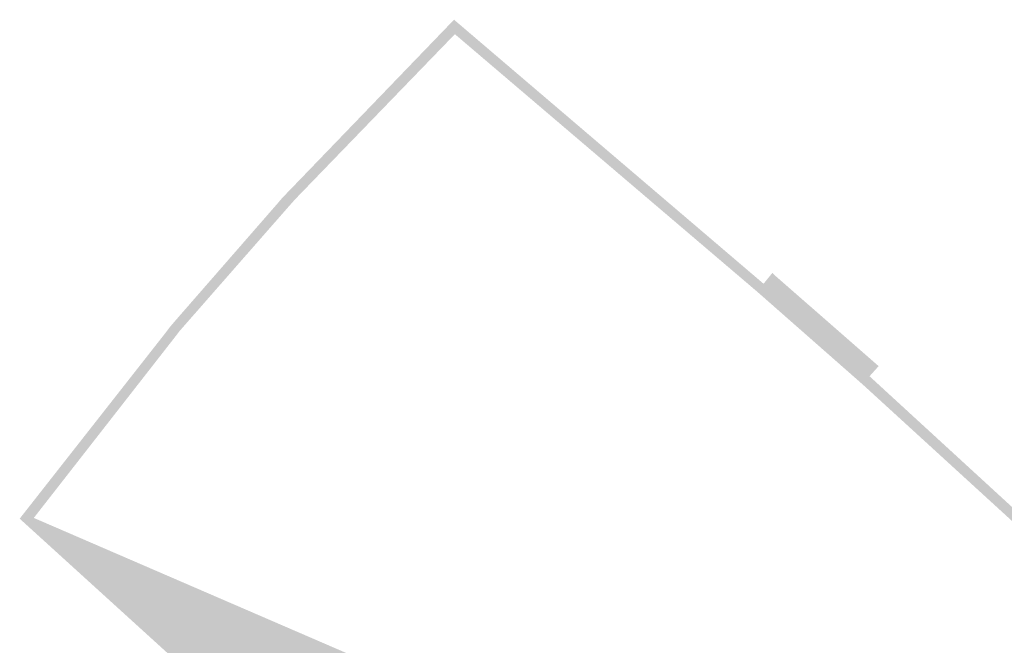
# Model space of a CAD drawing. Header units: metres. Extents: x 102852 to 106916, y 385458 to 392749.
# Tile 5 of 47: x 104800 to 104917, y 388106 to 388180. Entities that reach past the tile are written whole.
import ezdxf

# ---------------------------------------------------------------- set-up
doc = ezdxf.new("R2010")
doc.units = ezdxf.units.M
doc.layers.add('0-BEBOUWING', color=7, linetype='Continuous', lineweight=30, true_color=0x636466)
doc.layers.add('0-VERHARDING', color=9, linetype='Continuous', lineweight=30)

msp = doc.modelspace()

# ---------------------------------------------------------------- hatches: boundary and pattern name
at = {"layer": '0-BEBOUWING', "ltscale": 0.2}
for points in [[(104889.23, 388149.22), (104888.39, 388148.23), (104894.43, 388143.11), (104900.25, 388137.86), (104901.06, 388138.76), (104889.23, 388149.22), (104897.34, 388140.48), (104900.25, 388137.86)], [(104889.23, 388149.22), (104888.39, 388148.23), (104894.43, 388143.11), (104900.25, 388137.86), (104901.06, 388138.76), (104895.18, 388143.95)]]:
    msp.add_hatch(color=256, dxfattribs=at).paths.add_polyline_path(points)
at = {"layer": '0-VERHARDING', "ltscale": 0.2}
for points in [[(104851.21, 388179.95), (104831.56, 388159.56), (104830.84, 388158.82), (104830.28, 388158.16), (104818.08, 388144.17), (104817.46, 388143.44), (104817.08, 388142.93), (104799.61, 388120.67), (104801.29, 388120.76), (104818.14, 388142.35), (104818.58, 388142.93), (104831.47, 388157.64), (104832.34, 388158.62), (104851.31, 388178.23)], [(104851.21, 388179.95), (104831.56, 388159.56), (104830.84, 388158.82), (104830.28, 388158.16), (104818.08, 388144.17), (104817.46, 388143.44), (104817.08, 388142.93), (104799.61, 388120.67), (104801.29, 388120.76), (104818.14, 388142.35), (104818.58, 388142.93), (104831.47, 388157.64), (104832.34, 388158.62), (104851.31, 388178.23)], [(104931.47, 388109.23), (104900.57, 388137.59), (104900.25, 388137.86), (104894.43, 388143.11), (104888.39, 388148.23), (104887.98, 388148.58), (104851.21, 388179.95), (104851.31, 388178.23), (104887.24, 388147.62), (104899.76, 388136.61), (104932.07, 388107.07), (104931.47, 388109.23), (104891.41, 388145.67), (104888.39, 388148.23)], [(104931.47, 388109.23), (104900.57, 388137.59), (104900.25, 388137.86), (104894.43, 388143.11), (104888.39, 388148.23), (104887.98, 388148.58), (104851.21, 388179.95), (104851.31, 388178.23), (104887.24, 388147.62), (104899.76, 388136.61), (104932.07, 388107.07), (104931.47, 388109.23), (104893.54, 388142.09), (104899.76, 388136.61)]]:
    msp.add_hatch(color=256, dxfattribs=at).paths.add_polyline_path(points)
at = {"layer": '0-VERHARDING', "ltscale": 0.2, "extrusion": (0, 0, -1)}
for points in [[(-104889.23, 388149.22), (-104901.06, 388138.76), (-104900.25, 388137.86), (-104900.57, 388137.59), (-104901.65, 388138.79), (-104889.18, 388149.7), (-104889.02, 388149.86), (-104887.98, 388148.58), (-104888.39, 388148.23)], [(-104889.23, 388149.22), (-104901.06, 388138.76), (-104900.25, 388137.86), (-104900.57, 388137.59), (-104901.65, 388138.79), (-104889.18, 388149.7), (-104889.02, 388149.86), (-104887.98, 388148.58), (-104888.39, 388148.23)], [(-104801.29, 388120.76), (-104820.12, 388103.68), (-104819.92, 388103.49), (-104824.01, 388099.72), (-104824.24, 388099.94), (-104833.23, 388091.72), (-104853.12, 388074.15), (-104860.17, 388068.1), (-104860.75, 388068.77), (-104860.95, 388068.6), (-104860.22, 388067.71), (-104864.01, 388064.46), (-104864.8, 388065.33), (-104864.97, 388065.14), (-104864.4, 388064.47), (-104885.06, 388046.81), (-104904.23, 388066.71), (-104916.4, 388080.43), (-104917.69, 388081.95), (-104918.33, 388082.63), (-104925.17, 388091.15), (-104931.26, 388098.72), (-104932.42, 388097.79), (-104932.87, 388097.41), (-104926.94, 388089.97), (-104920.57, 388082.02), (-104919.68, 388080.92), (-104918.6, 388079.69), (-104914.87, 388075.53), (-104916.04, 388074.54), (-104914.62, 388072.97), (-104916.59, 388071.17), (-104915.12, 388069.56), (-104914.73, 388069.92), (-104914.6, 388069.77), (-104914.6, 388069.77), (-104914.39, 388069.96), (-104914, 388069.54), (-104910.82, 388072.31), (-104905.28, 388066.06), (-104885.18, 388045.11), (-104863.63, 388063.56), (-104851.78, 388073.71), (-104850.17, 388071.88), (-104849.69, 388072.39), (-104849.66, 388072.38), (-104849.34, 388072.66), (-104848.94, 388072.16), (-104830.91, 388088.13), (-104831.36, 388088.63), (-104831.06, 388088.92), (-104830.75, 388089.26), (-104832.31, 388090.94), (-104799.61, 388120.67), (-104801.29, 388120.76), (-104910.35, 388073.61), (-104916.4, 388080.43), (-104915.45, 388075.04), (-104916.04, 388074.54), (-104908.05, 388069.19), (-104905.28, 388066.06), (-104818.93, 388103.11), (-104799.61, 388120.67)]]:
    msp.add_hatch(color=256, dxfattribs=at).paths.add_polyline_path(points)

doc.saveas('drawing.dxf')
